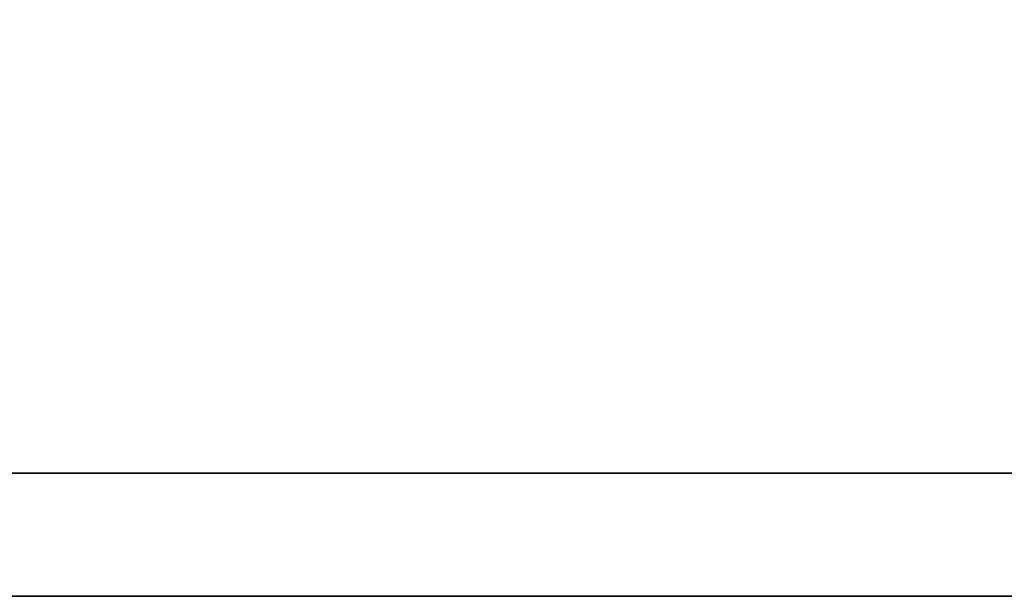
# Model space of a CAD drawing. Header units: millimetres. Extents: x -35 to 321, y -57 to 75.
# Tile 70 of 95: x 208.115 to 208.58, y 1.585 to 1.857. Entities that reach past the tile are written whole.
import ezdxf

# ---------------------------------------------------------------- set-up
doc = ezdxf.new("R2010")
doc.units = ezdxf.units.MM
doc.layers.add('DIM', color=4, linetype='Continuous')
doc.layers.add('layer 1', color=7, linetype='Continuous')

# ---------------------------------------------------------------- blocks, each defined once
blk = doc.blocks.new('TBI MOTION logo(完整正式版)')
at = {"layer": 'layer 1', "color": 22, "lineweight": 35}
blk.add_open_spline([(75.90875, -9.47875), (75.90875, -9.47875), (75.90875, -12.28625), (75.90875, -12.28625), (75.90875, -12.28625), (75.90875, -12.28625), (75.90875, -12.47875), (75.90875, -12.47875), (75.90875, -12.47875), (75.90875, -12.47875), (75.71625, -12.47875), (75.71625, -12.47875), (75.71625, -12.47875), (75.71625, -12.47875), (-88.32875, -12.47875), (-88.32875, -12.47875), (-88.32875, -12.47875), (-88.32875, -12.47875), (-88.32875, -13.29375), (-88.32875, -13.29375), (-88.32875, -13.29375), (-88.32875, -13.29375), (82.89125, -13.29375), (82.89125, -13.29375), (82.89125, -13.29375), (82.89125, -13.29375), (75.90875, -9.47875), (75.90875, -9.47875)], degree=3, knots=[0, 0, 0, 0, 0.1428571, 0.1428571, 0.1428571, 0.1428571, 0.2857143, 0.2857143, 0.2857143, 0.2857143, 0.4285714, 0.4285714, 0.4285714, 0.4285714, 0.5714286, 0.5714286, 0.5714286, 0.5714286, 0.7142857, 0.7142857, 0.7142857, 0.7142857, 0.8571429, 0.8571429, 0.8571429, 0.8571429, 1, 1, 1, 1], dxfattribs=at)

msp = doc.modelspace()

# ---------------------------------------------------------------- block references
at = {"layer": 'DIM', "color": 7, "xscale": 0.0712799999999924, "yscale": 0.0712799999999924, "zscale": 0.0712799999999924}
msp.add_blockref('TBI MOTION logo(完整正式版)', (213.01821, 2.53281), dxfattribs=at)

doc.saveas('drawing.dxf')
